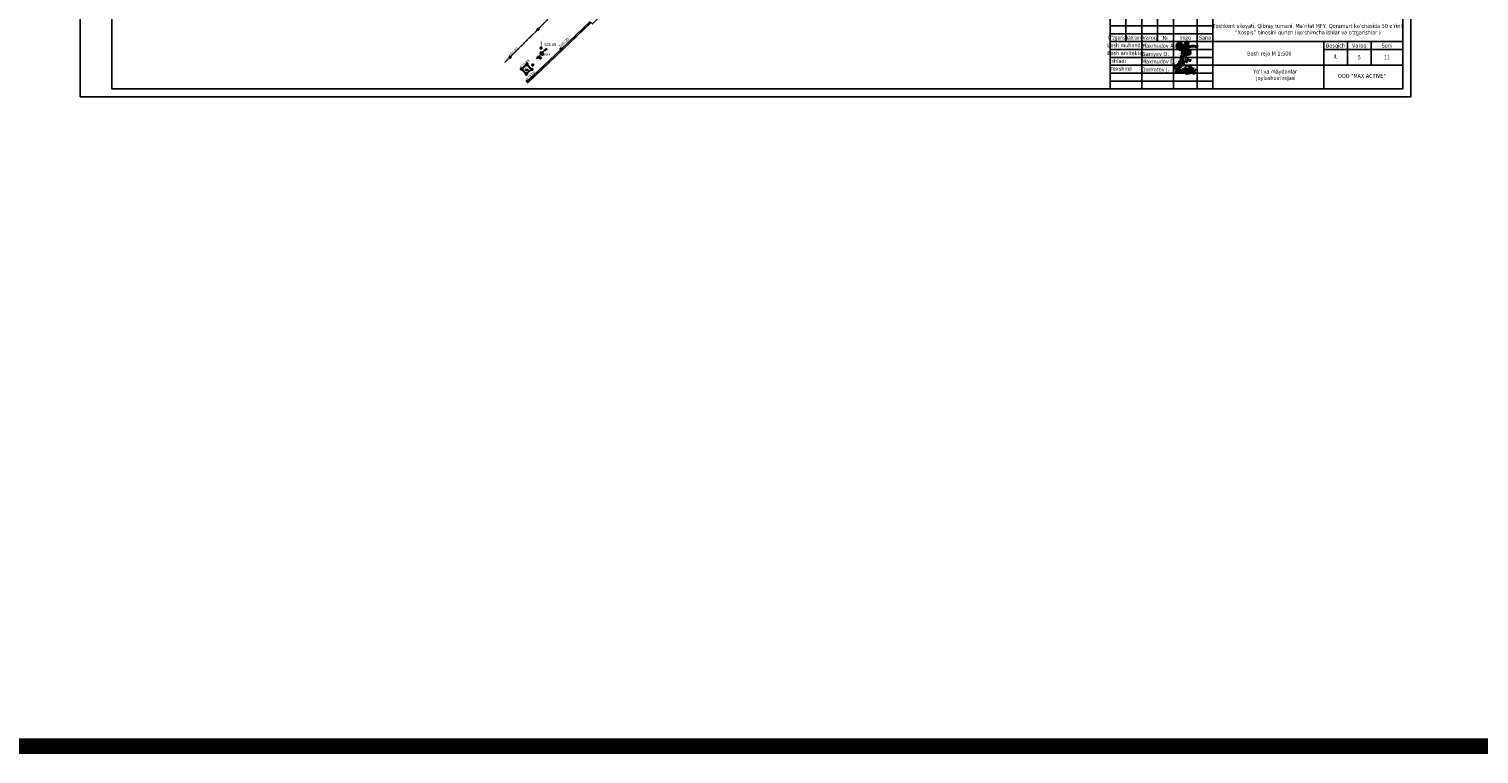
# Model space of a CAD drawing. Header units: millimetres. Extents: x 767170 to 66149698, y -983507 to 2493658.
# Tile 179 of 256: x 2702303 to 3160618, y -983507 to -754105. Entities that reach past the tile are written whole.
import ezdxf
from ezdxf.enums import TextEntityAlignment as Align

# ---------------------------------------------------------------- set-up
doc = ezdxf.new("R2010")
doc.units = ezdxf.units.MM
doc.linetypes.add('Д_ТРОТ_ТРУБА', pattern=[3, 1.5, -1.5])
for name, color, linetype in [('(013) Газ', 30, 'ИК_Газопровод -------г--------'), ('(016) Кабель', 1, 'Continuous'), ('(022) Возд. Линии', 7, 'Continuous'), ('(025) Дорога', 7, 'Continuous'), ('(035) Откосы', 7, 'Continuous'), ('(038) Деревья', 7, 'Continuous'), ('(040) Ограда', 7, 'Continuous'), ('V-NODE-TEXT', 11, 'Continuous'), ('Пикет', 7, 'Continuous')]:
    doc.layers.add(name, color=color, linetype=linetype)
doc.layers.add('ВВГ 3х2.5', color=5, linetype='Continuous', lineweight=40)
doc.styles.add('BM-431', font='txt')
doc.styles.add('COMPLEX', font='tahoma.ttf')
doc.styles.add('D-431', font='txt')
doc.styles.get("Standard").update_dxf_attribs({"font": 'isocpeui.ttf'})
doc.linetypes.add('GAZ_VOZDUSH', pattern='A,1,-2,["~",Standard,S=3,R=0,X=-1.5,Y=-1.5],-1,10', length=14)
doc.linetypes.add('ИК_Газопровод -------г--------', pattern='A,9,-0.6,["Г",Standard,S=1.2,R=0,X=0,Y=-0.6],-1.2', length=10.8)
doc.linetypes.add('ОГРАДА_БЕТ', pattern='A,4,["|",Standard,S=0.8,R=0,X=0,Y=-0.8],4', length=8)
doc.linetypes.add('ПОДПОРНАЯ СТЕНКА', pattern='A,2,["V",Standard,S=1.2,R=0,X=0,Y=-1.2],0.2,["V",Standard,S=0.8,R=0,X=0,Y=-0.8],0.25,["V",Standard,S=0.3,R=0,X=0,Y=-0.3],0.25', length=2.7)

# ---------------------------------------------------------------- blocks, each defined once
blk = doc.blocks.new('A$C77aec0c1')
at = {"color": 184, "lineweight": 30}
for points in [[(-78, 25), (-78, 20), (-80, 15), (-83, 15), (-86, 18), (-88, 25), (-88, 33), (-86, 42), (-83, 45), (-80, 45), (-75, 37), (-71, 24), (-70, 13), (-71, 2), (-72, -8), (-74, -12), (-77, -12), (-79, -10), (-81, -3), (-81, 3), (-79, 6), (-76, 8), (-74, 9)], [(-70, 9), (-64, 15), (-63, 26), (-65, 36), (-66, 41), (-66, 40), (-65, 39), (-64, 31), (-63, 26), (-62, 17), (-61, 8), (-61, -1), (-60, -9), (-59, -12), (-60, -10), (-60, -9), (-61, 4), (-62, 10), (-62, 15), (-62, 17), (-61, 15), (-58, 16), (-57, 21), (-57, 31), (-56, 37), (-53, 40), (-50, 40), (-46, 35), (-45, 30), (-46, 26), (-49, 25), (-50, 25)], [(-57, 20), (-56, 12), (-53, 2), (-51, -4), (-48, -7), (-43, -8), (-40, -6), (-39, -1), (-40, 3), (-41, 6), (-44, 8), (-47, 7), (-48, 6)], [(-30, 1), (-30, 17), (-28, 20), (-26, 20), (-21, 14), (-19, 5), (-17, -7), (-19, -11), (-22, -11), (-24, -8), (-23, -1), (-20, 7), (-17, 14), (-14, 19), (-10, 18), (-6, 11), (-5, -2), (-5, -9), (-9, -10), (-12, -7), (-11, 0), (-8, 6), (-7, 13), (-5, 18), (0, 21), (4, 18), (6, 10), (7, 1), (8, -7), (5, -9), (0, -8), (0, -1), (3, 7), (8, 16), (11, 20), (16, 20), (19, 13), (20, 1), (19, -6), (17, -9), (14, -9), (12, -1), (15, 7), (20, 14), (24, 20), (31, 21), (35, 15), (36, 1), (34, -6), (29, -6), (27, -3), (30, 6), (35, 12), (40, 19), (40, 25), (41, 24), (44, -5), (44, -4), (43, 10), (43, 12), (45, 17), (50, 21), (52, 22), (51, 22)], [(-10, 26), (-11, 31), (-6, 37), (1, 43), (6, 44), (10, 42), (12, 38), (15, 34), (18, 33), (25, 34), (29, 35), (34, 34), (35, 34)], [(43, 11), (45, 8), (48, 6), (52, 4), (55, 0), (58, -6), (59, -11), (59, -15), (57, -18), (52, -19), (48, -18), (46, -16), (46, -13), (48, -9), (51, -6), (55, -3), (58, 1), (62, 6), (67, 13), (70, 18)], [(-12, -17), (-3, -18), (8, -16), (18, -15), (25, -13), (31, -13)]]:
    blk.add_spline(points, degree=3, dxfattribs=at)
blk = doc.blocks.new('Odil Ganiyev')
at = {"color": 184, "lineweight": 30}
for points, knots in [([(278093, -189111), (278063, -189124), (277979, -189180), (277976, -189469), (278121, -189357), (278159, -189260), (278167, -189222)], [0, 0, 0, 0, 84.0196501, 319.3343003, 434.0069741, 519.963926, 519.963926, 519.963926, 519.963926]), ([(278167, -189222), (278181, -189151), (278171, -189084), (278111, -189103), (278093, -189111)], [526.8260919, 526.8260919, 526.8260919, 526.8260919, 665.5590851, 706.3961258, 706.3961258, 706.3961258, 706.3961258]), ([(278396, -189316), (278466, -189243), (278495, -189145), (278487, -189009), (278378, -188944), (278332, -188998), (278319, -189020), (278305, -189050), (278280, -189134), (278300, -189288), (278388, -189386)], [0, 0, 0, 0, 210.3316615, 341.5442092, 437.9935387, 521.2099933, 521.2099933, 521.2099933, 602.6433944, 823.0151487, 823.0151487, 823.0151487, 823.0151487]), ([(278617, -189118), (278680, -189058), (278780, -189127), (278817, -189262), (278675, -189400), (278595, -189412), (278531, -189410)], [498.2112386, 498.2112386, 498.2112386, 498.2112386, 560.9624335, 628.5608441, 789.1848952, 992.2030793, 992.2030793, 992.2030793, 992.2030793]), ([(278604, -188939), (278630, -188908), (278658, -188890), (278746, -188897), (278776, -188980), (278743, -189054), (278691, -189101), (278617, -189118)], [0, 0, 0, 0, 59.3016868, 137.8344496, 232.6714706, 306.9556541, 371.4434607, 371.4434607, 371.4434607, 371.4434607])]:
    blk.add_open_spline(points, degree=3, knots=knots, dxfattribs=at)
for points in [[(278174, -189155), (278173, -189633), (278135, -189699), (278036, -189702), (278008, -189605), (278074, -189469), (278128, -189405), (278218, -189288)], [(278009, -189095), (278081, -189029), (278139, -189055), (278204, -188993)], [(278213, -189509), (278316, -189388), (278340, -189483), (278421, -189425), (278521, -189382)], [(278218, -189288), (278220, -189298), (278251, -189229), (278258, -189294), (278315, -189206), (278295, -189231), (278320, -189288), (278380, -189198), (278355, -189239), (278384, -189286), (278449, -189192), (278428, -189223), (278438, -189281), (278515, -189197), (278494, -189208), (278505, -189282), (278604, -188932), (278563, -189514)]]:
    blk.add_spline(points, degree=3, dxfattribs=at)
blk = doc.blocks.new('A$C919267a4')
at = {"color": 184, "lineweight": 30}
for points in [[(-21.3, -6.1), (-26.6, -9.2), (-30, -12.6), (-31.7, -15.6), (-31.7, -17.4), (-30.8, -19.7), (-28.5, -22.1), (-26.4, -22.8), (-24.1, -22.1), (-22.8, -19.9), (-19.7, -13.8), (-13.8, 4.3), (-12.2, 9.7), (-8.9, 21.2), (-7.7, 23.3), (-6.4, 23.3), (-5.9, 20.4), (-14, 7.1), (-17.1, 3.7), (-18.8, 2.2), (-19.6, 2.2), (-19.6, 3.6), (-18.9, 3.6)], [(-14.8, -1.9), (-15, -1.4), (-15.4, -1.7), (-17.2, -7.9), (-16.8, -9.1), (-16.1, -9.5), (-13.5, -8.6), (-8.6, -0.6), (-8.6, 0.1), (-9.3, 0.3), (-9.8, -0.4), (-11.7, -5), (-11.7, -6.7), (-10, -8.1), (-5.8, -5), (-3.6, -1.3), (-3.6, 0), (-4, 0.5), (-4.7, -0.3), (-6.8, -4.2), (-6.8, -5.9), (-5.1, -5.9), (-2, -4.1), (0.1, -0.2), (0.1, 0), (-0.4, -1), (-1.5, -4.2), (2.8, -1.7), (3.5, 0), (3.4, 0), (3, -1.5), (3, -3.7), (11.1, 1.3), (13.9, 4.6), (16.5, 11), (17.2, 13.2), (16.1, 13.9), (14.7, 12.8), (12.1, 5.4), (8.5, -4.7), (4.2, -16.8), (1.8, -21), (-1.5, -22.6), (-6.9, -17.1), (-5.8, -13.2), (5.3, -6.4)], [(0.5, 7.1), (-0.3, 5.9), (0, 4.7), (2.3, 7.9), (-0.4, 13.3), (-10.2, 8.1), (-13.5, -1.1), (-14, -3.1), (-9.4, -6.1), (-3, -4.9), (17.5, 3.9), (36.4, 10.4), (43.8, 11.6), (45.2, 11.6), (41, 4.4), (39.6, 1.8), (39.6, -0.3)], [(17.9, 0.1), (19.5, 1.2), (19.5, -2.1), (22.2, -2.8), (26.1, 1), (28.7, 4.6), (25.6, 22), (16.9, 24), (8.4, 22.4), (-1.3, 15.8), (-3.7, 9.3), (-2.3, 4.9)], [(21.3, 8.5), (16.2, -4.1)]]:
    blk.add_spline(points, degree=3, dxfattribs=at)
blk = doc.blocks.new('A$Cd6f3408b')
at = {"color": 184, "lineweight": 40}
blk.add_spline([(616, 1465), (-947, -417), (-1252, -652), (-1377, -542), (-1370, -167), (-1260, 887), (-1268, 1192), (-1502, 1340), (-2010, 1192), (-2432, 864), (-2581, 457), (-2487, -160), (-2081, -581), (-1401, -855), (-979, -910), (-832, -860), (-636, -625), (-174, 654), (-43, 953), (324, 1461), (624, 1721), (355, 828), (-49, -105), (-207, -514), (-231, -808), (185, -251), (607, 468), (822, 863), (987, 1193), (892, 951), (736, 416), (641, 15), (607, -367), (663, -542), (819, -380), (1064, -55), (1091, 186), (911, 407), (586, 553), (127, 566), (-409, 538), (-1030, 443), (-1618, 290), (-1743, 217), (-1505, 24), (-1171, -9), (1352, 162), (2050, 232), (3192, 214), (4089, 40)], degree=3, dxfattribs=at)
blk = doc.blocks.new('A$C5df6ade7')
at = {"color": 0, "linetype": 'Continuous', "lineweight": -2}
for p, q in [((-87500, 27500), (-87500, 15000)), ((-82500, 27500), (-82500, 0)), ((-77500, 27500), (-77500, 15000)), ((-72500, 27500), (-72500, 0)), ((-65000, 27500), (-65000, 0)), ((-92500, 25000), (-60000, 25000)), ((-60000, 0), (-60000, 27495)), ((-92500, 22500), (-60000, 22500)), ((-92500, 20000), (-60000, 20000)), ((-60000, 22500), (0, 22500)), ((-92500, 17500), (-60000, 17500)), ((-92500, 15000), (0, 15000)), ((-25000, 0), (-25000, 15000)), ((-25000, 15000), (-25000, 0)), ((-17500, 15000), (-17500, 7500)), ((-10000, 15000), (-10000, 7500)), ((-92500, 12500), (-60000, 12500)), ((-92500, 10000), (-60000, 10000)), ((-25000, 12500), (0, 12500)), ((-92500, 7500), (-60000, 7500)), ((-92500, 5000), (-60000, 5000)), ((-60000, 7500), (0, 7500)), ((-92500, 2500), (-60000, 2500))]:
    blk.add_line(p, q, dxfattribs=at)
for points in [[(-92500, 27500), (0, 27500), (0, 0), (-92500, 0)], [(0, 0), (-92500, 0), (-92500, 27500), (0, 27500)]]:
    blk.add_lwpolyline(points, close=True, dxfattribs=at)
for points in [[(-48653, 27500), (-48653, 22500)], [(-6295, 27500), (-6295, 22500)]]:
    blk.add_lwpolyline(points)
blk.add_blockref('A$Cd6f3408b', (-68783, 13274))
for name, p, xscale, yscale, zscale in [('A$C919267a4', (-69537, 8612), 56.20031943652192, 56.20031943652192, 56.20031943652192), ('A$C77aec0c1', (-68252, 5613), 42.46449330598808, 42.46449330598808, 42.46449330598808)]:
    blk.add_blockref(name, p, dxfattribs=dict(xscale=xscale, yscale=yscale, zscale=zscale))
at = {"xscale": 3.545208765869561, "yscale": 3.545208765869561, "zscale": 3.545208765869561, "rotation": 351.5695638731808}
blk.add_blockref('Odil Ganiyev', (-946426, 819754), dxfattribs=at)
at = {"color": 0, "linetype": 'Continuous', "lineweight": -2, "style": 'COMPLEX'}
for s, p in [('2026-yil', (-55002, 24942)), ('BR', (-3274, 24900)), ('Varoq', (-80000, 16250)), ('№', (-75104, 16175)), ('Imzo', (-68750, 16250)), ('Sana', (-62500, 16250)), ('Bosqich', (-21250, 13750)), ('Varoq', (-13750, 13750)), ('Soni', (-5000, 13750)), ('Ishladi', (-90025, 8851)), ('Bosh reja М 1:500', (-42178, 11217)), ('IL', (-21250, 10326)), ('11', (-5000, 10000)), ('Tekshirdi', (-89033, 6386)), ('ООО "MAX ACTIVE"', (-12934, 4130))]:
    blk.add_text(s, height=1250, dxfattribs=at).set_placement(p, align=Align.MIDDLE_CENTER)
for s, width, p in [("O'zgarish", 0.75, (-90000, 16250)), ('Bosh muhandis', 0.85, (-87543, 13845)), ('Bosh arxitektor', 0.85, (-87539, 11336))]:
    blk.add_text(s, height=1250, dxfattribs=dict(at, width=width)).set_placement(p, align=Align.MIDDLE_CENTER)
at = {"color": 0, "linetype": 'Continuous', "lineweight": -2, "style": 'COMPLEX', "width": 0.648216}
blk.add_text('Ishtr.soni', height=1250, dxfattribs=at).set_placement((-87373, 15605), (-82748, 15605), align=Align.FIT)
at = {"color": 0, "linetype": 'Continuous', "lineweight": -2, "style": 'COMPLEX'}
for s, p in [('Maxmudov A.', (-82497, 13118)), ('Ganiyev O.', (-82453, 10489)), ('Maxmudov D.', (-82497, 8089)), ('Qudratov J.', (-82497, 5562))]:
    blk.add_text(s, height=1250, dxfattribs=at).set_placement(p)
at = {"insert": (-30000, 18750), "char_height": 1250, "width": 60000, "attachment_point": 5, "style": 'COMPLEX'}
blk.add_mtext('Toshkent viloyati, Qibray tumani, Ma’rifat MFY, Qoramurt ko‘chasida 50 o‘rinli “Xospis” binosini qurish (qo‘shimcha ishlar va o‘zgarishlar )', dxfattribs=at)
blk = doc.blocks.new('A11111111111')
blk.add_lwpolyline([(-186450, -2503181), (654550, -2503181), (654550, -1909181), (-186450, -1909181)], close=True)
for points in [[(649550, -2498181), (-166450, -2498181), (-166450, -1914181), (649550, -1914181), (649550, -2498181)], [(654550, -2498181), (654550, -1914181)]]:
    blk.add_lwpolyline(points)
at = {"xscale": 2.00000000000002, "yscale": 2.00000000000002, "zscale": 2.00000000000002}
blk.add_blockref('A$C5df6ade7', (649552, -2498181), dxfattribs=at)
blk = doc.blocks.new('U1081')
at = {"color": 7, "const_width": 0.375}
blk.add_lwpolyline([(0.0125, 0.0125, 1), (-0.0125, -0.0125, 1), (0.0125, 0.0125)], format="xyb", close=True, dxfattribs=at)
at = {"color": 7}
blk.add_circle((0, 0), 0.5, dxfattribs=at)
at = {"color": 4, "oblique": 15}
blk.add_attdef('Z', (1.177455, -0.732602), '', height=2, dxfattribs=at)
blk = doc.blocks.new('ell')
at = {"const_width": 0.05}
for points in [[(0, 0.8), (-0.5, 0.3)], [(0, 1.2), (-0.44, 0.76)], [(0, 1.6), (-0.39, 1.21)], [(0, 2), (-0.33, 1.67)], [(0, 0), (0, 2)], [(0, 2), (0.33, 1.67)], [(0, 1.6), (0.39, 1.21)], [(0, 1.2), (0.44, 0.76)], [(0, 0.8), (0.5, 0.3)], [(0, 0), (0.38, 0)]]:
    blk.add_lwpolyline(points, dxfattribs=at)
blk = doc.blocks.new('asdaw1234141')
at = {"layer": '(013) Газ', "linetype": 'GAZ_VOZDUSH', "ltscale": 600, "flags": 128}
blk.add_lwpolyline([(18190, -35262), (9748, -44491), (-36618, -92749), (-37103, -92367), (-57221, -111523)], dxfattribs=at)
at = {"layer": '(016) Кабель', "color": 0}
for p, q in [((-58035, -107208, 524797), (-57523, -107756, 524797)), ((-57523, -107756, 524797), (-57533, -107013, 524797)), ((-57533, -107013, 524797), (-56850, -107744, 524797)), ((-57249, -107500, 524797), (-57066, -107329, 524797)), ((-56850, -107744, 524797), (-57249, -107500, 524797)), ((-57066, -107329, 524797), (-56850, -107744, 524797))]:
    blk.add_line(p, q, dxfattribs=at)
at = {"layer": '(016) Кабель', "color": 0, "linetype": 'ByBlock', "const_width": 125, "elevation": 524548}
blk.add_lwpolyline([(-52592, -102442, 1), (-52219, -102410, 1)], format="xyb", close=True, dxfattribs=at)
at = {"layer": '(016) Кабель', "color": 0, "elevation": 524843}
blk.add_lwpolyline([(-58982, -107022), (-57468, -105608), (-56016, -107162), (-57531, -108577)], close=True, dxfattribs=at)
at = {"layer": '(022) Возд. Линии'}
for p, q in [((-52575, -101941, 524466), (-51122, -100565, 524466)), ((-51122, -100565, 524466), (-51657, -100728, 524466)), ((-51122, -100565, 524466), (-51313, -101091, 524466)), ((-52927, -102295, 524466), (-54297, -103752, 524466)), ((-54297, -103752, 524466), (-54137, -103216, 524466)), ((-54297, -103752, 524466), (-53773, -103559, 524466)), ((-53955, -103387, 524466), (-53794, -102852, 524466)), ((-53955, -103387, 524466), (-53430, -103194, 524466)), ((-51485, -100909, 524466), (-52020, -101071, 524466)), ((-51485, -100909, 524466), (-51676, -101435, 524466))]:
    blk.add_line(p, q, dxfattribs=at)
at = {"layer": '(025) Дорога', "linetype": 'Д_ТРОТ_ТРУБА', "elevation": 524612}
blk.add_lwpolyline([(-64493, -105070), (-53854, -94447), (-47824, -88199), (-45983, -86685), (-44042, -84841), (-41326, -81884), (-39588, -79458), (-31164, -70747), (-21589, -60944), (-12051, -51459), (-2009, -41732), (6767, -33428), (12566, -27815), (14277, -26160)], dxfattribs=at)
at = {"layer": '(035) Откосы', "linetype": 'ПОДПОРНАЯ СТЕНКА', "elevation": 524589}
blk.add_lwpolyline([(-57602, -108781), (-55834, -107130), (-57427, -105424), (-59195, -107075)], close=True, dxfattribs=at)
at = {"layer": '(040) Ограда', "linetype": 'ОГРАДА_БЕТ', "elevation": 524372}
blk.add_lwpolyline([(-57303, -110837), (-46575, -100737), (-37378, -91968)], dxfattribs=at)
at = {"layer": '(040) Ограда', "elevation": 524372}
blk.add_lwpolyline([(-57028, -111128), (-46299, -101027), (-37063, -92221)], dxfattribs=at)
at = {"color": 7, "const_width": 188, "elevation": 524466}
blk.add_lwpolyline([(-52750, -102106, 1), (-52762, -102119, 1), (-52750, -102106)], format="xyb", close=True, dxfattribs=at)
at = {"color": 7}
blk.add_circle((-52756, -102112, 524466), 250, dxfattribs=at)
at = {"layer": 'Пикет', "color": 7, "linetype": 'ByBlock', "lineweight": -2, "transparency": 16777216}
for p in [(-53854, -94447, 525198), (-52908, -100345, 525081), (-46575, -100737, 525204), (-62725, -103305, 524905), (-53134, -103521, 524727), (-52756, -102112, 524759), (-52406, -102426, 524841), (-59195, -107075, 524882), (-58962, -107006, 525136), (-57568, -108741, 524709), (-57511, -108514, 525090), (-57471, -105639, 525112), (-57422, -105419, 524938), (-55996, -107146, 525090), (-55834, -107130, 524721), (-55532, -105722, 524642), (-57303, -110837, 524665)]:
    blk.add_point(p, dxfattribs=at)
at = {"layer": '(022) Возд. Линии', "xscale": 499.9999999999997, "yscale": 499.9999999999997, "zscale": 499.9999999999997, "rotation": 4.802156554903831}
for p in [(-53134, -103521, 524434), (-55532, -105722, 524349)]:
    blk.add_blockref('U1081', p, dxfattribs=at)
at = {"layer": '(038) Деревья', "linetype": 'Continuous', "xscale": 1000, "yscale": 1000, "zscale": 1000}
blk.add_blockref('ell', (-52908, -100345, 524788), dxfattribs=at)
at = {"layer": '(016) Кабель', "color": 0, "linetype": 'ByBlock', "style": 'BM-431'}
blk.add_text('вых.', height=875, dxfattribs=at).set_placement((-52118, -102733, 524548))
at = {"layer": '(016) Кабель', "color": 0}
blk.add_text('м', height=875, rotation=134.33398, dxfattribs=at).set_placement((-57444, -106746, 524797))
at = {"color": 4, "oblique": 15}
for p in [(7915, -43169, 526510), (-14957, -65237, 525926), (-30354, -80716, 525694), (-52139, -102428, 524466)]:
    blk.add_attdef('Z', p, '', height=1000, rotation=4.80216, dxfattribs=at)
at = {"layer": 'V-NODE-TEXT', "color": 7, "linetype": 'ByBlock', "char_height": 875, "attachment_point": 4, "style": 'D-431'}
for s, insert, rotation in [('{\\fD431|b0|i0|c0|p34;524.90}', (-62951, -102937, 524905), 44.95532), ('{\\fD431|b0|i0|c0|p34;525.20}', (-46982, -99993, 525204), 43.65725), ('{\\fD431|b0|i0|c0|p34;524.88}', (-59409, -106700, 524882), 43.12677), ('{\\fD431|b0|i0|c0|p34;524.66}', (-57517, -110462, 524665), 43.27127)]:
    blk.add_mtext(s, dxfattribs=dict(at, insert=insert, rotation=rotation))
at = {"layer": 'V-NODE-TEXT', "color": 7, "linetype": 'ByBlock', "insert": (-51847, -99342, 525081), "char_height": 875, "attachment_point": 4, "style": 'D-431'}
blk.add_mtext('{\\fD431|b0|i0|c0|p34;525.08}', dxfattribs=at)

msp = doc.modelspace()

# ---------------------------------------------------------------- linework, layer by layer
at = {"color": 5, "const_width": 5000}
msp.add_lwpolyline([(769670.35, -316390.45), (6017589.4, -316390.45), (6017589.4, -981006.92), (769670.35, -981006.92)], close=True, dxfattribs=at)

# ---------------------------------------------------------------- block references
at = {"xscale": 0.5, "yscale": 0.5, "zscale": 0.5}
msp.add_blockref('A11111111111', (2811748.15, 475993.25), dxfattribs=at)
at = {"layer": 'ВВГ 3х2.5', "color": 1, "lineweight": 40}
msp.add_blockref('asdaw1234141', (2917083.06, -659734.05), dxfattribs=at)

# ---------------------------------------------------------------- texts
at = {"color": 0, "linetype": 'Continuous', "lineweight": -2, "style": 'COMPLEX'}
msp.add_text('5', height=1250, dxfattribs=at).set_placement((3122774.23, -763097.37), align=Align.MIDDLE_CENTER)
at = {"char_height": 1250, "attachment_point": 1, "style": 'COMPLEX'}
for s, insert, width in [('\\pi7218.46655;Bino va inshootlar\\P\\pi7662.55654; joylashuvi rejasi', (2631291.24, -766973.63), 27867.927), ("\\pi7608.5779;Yo'l va maydonlar\\P\\pi8069.45769; joylashuvi rejasi", (3081642.02, -766937.15), 28681.7293)]:
    msp.add_mtext(s, dxfattribs=dict(at, insert=insert, width=width))

doc.saveas('drawing.dxf')
